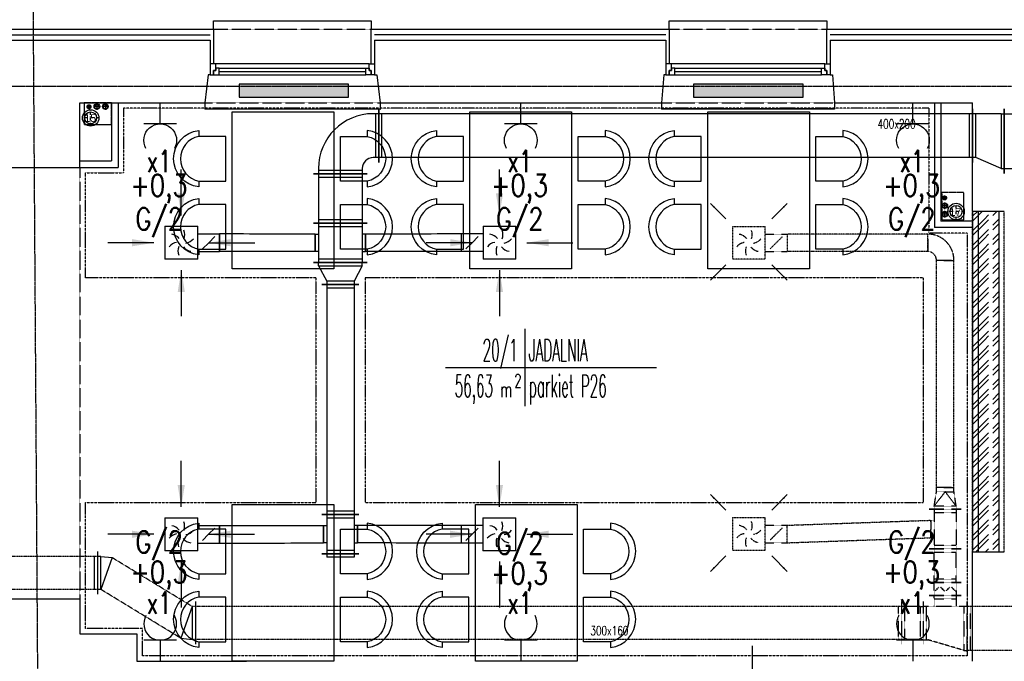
# Model space of a CAD drawing. Header units: inches. Extents: x -145354 to -97635, y 38777 to 78670.
# Tile 92 of 231: x -141666 to -140767, y 51082 to 51668. Entities that reach past the tile are written whole.
import ezdxf
from ezdxf.enums import TextEntityAlignment as Align

# ---------------------------------------------------------------- set-up
doc = ezdxf.new("R2010")
doc.units = ezdxf.units.IN
doc.header["$MEASUREMENT"] = 0
for name, pattern in [('00-inst$0$DASHDOT', [1, 0.5, -0.25, 0, -0.25]), ('CENTER', [2, 1.25, -0.25, 0.25, -0.25]), ('DASHDOT', [1, 0.5, -0.25, 0, -0.25]), ('DASHED', [0.75, 0.5, -0.25]), ('DASHED2', [0.375, 0.25, -0.125]), ('DIVIDE', [31.75, 12.7, -6.35, 0, -6.35, 0, -6.35])]:
    doc.linetypes.add(name, pattern=pattern)
doc.layers.get('0').update_dxf_attribs({"color": 101})
for name, color, linetype in [('Drz---drzwi', 5, 'Continuous'), ('E-OPIS_POM', 6, 'Continuous'), ('E35', 6, 'Continuous'), ('E50', 3, 'Continuous'), ('FLUID-N17-50-ARRGR', 7, 'Continuous'), ('FLUID-W20-100-ARRGR', 7, 'Continuous'), ('Ins-kan', 54, 'Continuous'), ('Ins-went', 141, 'Continuous'), ('Ins-wod', 152, 'Continuous'), ('Okn---okna', 5, 'Continuous'), ('Os-osie glowne', 8, 'CENTER'), ('piony_K_nr', 240, 'Continuous'), ('Sc-cegla pelna', 32, 'Continuous'), ('Sc-gazobeton', 45, 'Continuous'), ('Sc-gazobeton-hatch', 8, 'Continuous'), ('Sc-gk', 120, 'Continuous'), ('Sc-izolacja term-obrys', 132, 'Continuous'), ('Sc-izolacja term-styropian', 151, 'STYROPIAN-KA'), ('Sc-nadproza kon', 5, 'DASHED2'), ('Suf-widok', 8, 'Continuous'), ('W-idok', 9, 'Continuous'), ('W-otwor-strop', 126, 'Continuous'), ('Wyp-grzejniki', 56, 'Continuous'), ('Wyp-meble', 155, 'Continuous')]:
    doc.layers.add(name, color=color, linetype=linetype)
doc.styles.add('FDBES', font='simplex.shx')
doc.styles.add('KA wymiar', font='romans.shx', dxfattribs={"width": 0.6})
doc.styles.add('ROMANS', font='romans', dxfattribs={"width": 0.85})
doc.styles.add('tab-bud$0$ROMANS', font='romans', dxfattribs={"width": 0.7})
doc.styles.add('TYTUL2', font='ARIAL.TTF')
doc.linetypes.add('BATTING', pattern='A,0.0001,-0.1,[134,ltypeshp.shx,S=0.1,R=0,X=-0.1,Y=0],-0.2,[134,ltypeshp.shx,S=0.1,R=180,X=0.1,Y=0],-0.1', length=0.4001)
doc.linetypes.add('STYROPIAN-KA', pattern='A,0.0001,-0.1,[135,ltypeshp.shx,S=0.1,R=0,X=-0.1,Y=0],0,[135,ltypeshp.shx,S=0.1,R=180,X=0.1,Y=0],-0.1', length=0.2001)
doc.dimstyles.new('FDBES', dxfattribs={"dimscale": 50, "dimtxt": 4, "dimasz": 2.5, "dimexe": 0.8, "dimexo": 2, "dimgap": 1, "dimtad": 1, "dimdsep": 46, "dimtxsty": 'FDBES', "dimcen": 2.5, "dimclrd": 4, "dimclre": 5, "dimadec": 0, "dimazin": 0, "dimtfac": 1, "dimtmove": 0, "dimatfit": 3, "dimfxl": 0, "dimarcsym": 0})
pattern_1 = [(45, (-6e-11, 0), (-6.6291261, 6.6291261), []), (45, (4.419, 0), (-6.6291261, 6.6291261), [])]

# ---------------------------------------------------------------- blocks, each defined once
blk = doc.blocks.new('pow')
for p, q in [((0, 0.523), (0, -0.523)), ((-1.075, 0), (1.78, 0))]:
    blk.add_line(p, q)
at = {"style": 'KA wymiar', "width": 0.6}
for s, height, p in [('2', 0.18, (-0.139, -0.27)), ('m', 0.21, (-0.333, -0.401))]:
    blk.add_text(s, height=height, dxfattribs=at).set_placement(p)
at = {"style": 'KA wymiar'}
for tag, width, p in [('01', 0.7, (-0.131, 0.084)), ('000.00', 0.6, (-0.364, -0.401))]:
    blk.add_attdef(tag, text='', height=0.3, dxfattribs=dict(at, width=width)).set_placement(p, align=Align.RIGHT)
blk.add_attdef('POMIESZCZENIE', (0.071, 0.084), '', height=0.3, dxfattribs=at)
at = {"style": 'KA wymiar', "width": 0.8}
blk.add_attdef('POSADZKA', (0.071, -0.401), '', height=0.3, dxfattribs=at)
blk = doc.blocks.new('g2')
at = {"layer": 'E35'}
blk.add_line((15, 19.27), (-15, 19.27), dxfattribs=at)
blk.add_arc((0, 34.27), 15, 150, 30, dxfattribs=at)
at = {"layer": 'E50'}
blk.add_line((0, 19.27), (0, 0), dxfattribs=at)
blk = doc.blocks.new('W029')
for points in [[(-53.78, 76.9), (-59.03, 76.9, -0.895014), (-7.4, 76.9), (-12.96, 76.9, 0.825539), (-53.71, 76.86), (-53.71, 52.3), (-12.96, 52.3), (-12.96, 76.9)], [(8.36, 76.9), (3.1, 76.9, -0.895014), (54.73, 76.9), (49.18, 76.9, 0.825539), (8.43, 76.86), (8.43, 52.3), (49.18, 52.3), (49.18, 76.9)], [(-53.78, -76.9), (-59.03, -76.9, 0.895014), (-7.4, -76.9), (-12.96, -76.9, -0.825539), (-53.71, -76.86), (-53.71, -52.3), (-12.96, -52.3), (-12.96, -76.9)], [(8.36, -76.9), (3.1, -76.9, 0.895014), (54.73, -76.9), (49.18, -76.9, -0.825539), (8.43, -76.86), (8.43, -52.3), (49.18, -52.3), (49.18, -76.9)]]:
    blk.add_lwpolyline(points, format="xyb")
at = {"linetype": 'Continuous'}
blk.add_lwpolyline([(-71.54, 46.41), (71.54, 46.41), (71.54, -46.41), (-71.54, -46.41), (-71.54, 46.41)], dxfattribs=at)
blk = doc.blocks.new('_DKGJHF')
at = {"ltscale": 7}
for p, q in [((-21.08, -77), (35.92, -77)), ((-5, -147.5), (-105, -147.5)), ((-5, -145.5), (-104.98, -145.5))]:
    blk.add_line(p, q, dxfattribs=at)
for points in [[(5, -7.5), (5, 0), (-5, 0), (-5, -7.5)], [(5, -155), (5, -147.5), (-5, -147.5), (-5, -155)]]:
    blk.add_lwpolyline(points, close=True, dxfattribs=at)
for points in [[(-45, -7.5), (-5, -7.5)], [(-5, -147.5), (-5, -7.5)]]:
    blk.add_lwpolyline(points, dxfattribs=at)
for centre, radius, start, end in [((-5, -7.5), 40, 180, 270), ((-5, -147.5), 100, 90, 180)]:
    blk.add_arc(centre, radius, start, end)
blk = doc.blocks.new('ramiak_okna')
at = {"layer": 'Okn---okna'}
for p, q in [((145, 10), (5, 10)), ((8, 6), (142, 6)), ((8, 3), (142, 3)), ((8, 0), (142, 0))]:
    blk.add_line(p, q, dxfattribs=at)
for points in [[(5, 10), (0, 10), (0, 0), (3, 0), (3, 4), (5, 4)], [(145, 10), (150, 10), (150, 0), (147, 0), (147, 4), (145, 4)], [(8, 6), (5, 6), (5, 4), (3, 4), (3, 0), (5, 0), (8, 0)], [(142, 6), (145, 6), (145, 4), (147, 4), (147, 0), (145, 0), (142, 0)]]:
    blk.add_lwpolyline(points, close=True, dxfattribs=at)
blk = doc.blocks.new('grzejnik_100')
at = {"layer": 'Wyp-grzejniki'}
h = blk.add_hatch(dxfattribs=at)
h.set_pattern_fill('DOTS', color=256, scale=0.5, style=0)
h.set_pattern_definition([(0, (-77492.90915, 37823.9399), (0.396875, 0.79375), [0, -0.79375])])
h.paths.add_polyline_path([(0, -100), (12, -100), (12, 0), (0, 0)])
blk.add_lwpolyline([(12, 0), (0, 0), (0, -100), (12, -100)], close=True, dxfattribs=at)
blk = doc.blocks.new('_gslkflhklgj')
at = {"linetype": '00-inst$0$DASHDOT', "ltscale": 5}
for p, q in [((7.5, 0), (-7.5, 0)), ((0, -7.5), (0, 7.5))]:
    blk.add_line(p, q, dxfattribs=at)
for radius in [7.5, 5.5]:
    blk.add_circle((0, 0), radius)
blk = doc.blocks.new('pion_woda')
at = {"layer": 'Ins-wod'}
for p, q in [((3, 0), (-3, 0)), ((0, 3), (0, -3))]:
    blk.add_line(p, q, dxfattribs=at)
for centre, radius in [((0, 0.02), 2.55), ((0, 0), 2)]:
    blk.add_circle(centre, radius, dxfattribs=at)
blk = doc.blocks.new('pion_mały')
at = {"layer": 'Ins-wod'}
for p, q in [((0, 2.08), (0, -2.12)), ((2.1, -0.02), (-2.1, -0.02))]:
    blk.add_line(p, q, dxfattribs=at)
for centre, radius in [((0, 0), 1.79), ((0, -0.02), 1.4)]:
    blk.add_circle(centre, radius, dxfattribs=at)
blk = doc.blocks.new('WW_piony')
for name, p in [('pion_mały', (0, 0)), ('pion_woda', (7.18, 0.12)), ('pion_woda', (14.93, 0.15))]:
    blk.add_blockref(name, p)

msp = doc.modelspace()

# ---------------------------------------------------------------- hatches: boundary and pattern name
at = {"layer": 'Sc-gazobeton-hatch'}
h = msp.add_hatch(dxfattribs=at)
h.set_pattern_fill('ANSI32', color=256, style=0)
h.set_pattern_definition(pattern_1)
h.paths.add_polyline_path([(-140785.92, 51492.7), (-140796.4, 51492.7), (-140796.4, 51181.7), (-140796.4, 51181.7), (-140796.4, 51181.7), (-140785.92, 51181.7)])
h = msp.add_hatch(dxfattribs=at)
h.set_pattern_fill('ANSI32', color=256, style=0)
h.set_pattern_definition(pattern_1)
h.paths.add_polyline_path([(-140781.92, 51492.7), (-140785.92, 51492.7), (-140785.92, 51181.7), (-140781.92, 51181.7)])
h.paths.add_polyline_path([(-140772.4, 51181.7), (-140772.4, 51492.7), (-140777.92, 51492.7), (-140777.92, 51181.7)])

# ---------------------------------------------------------------- linework, layer by layer
at = {"color": 1, "linetype": 'Continuous', "lineweight": -2}
for p, q in [((-141338.64, 51537.2), (-141338.64, 51586.2)), ((-141349.14, 51526.7), (-141398.14, 51526.7)), ((-141350.64, 51471.8), (-141350.64, 51455.8))]:
    msp.add_line(p, q, dxfattribs=at)
at = {"color": 4, "linetype": 'Continuous'}
for p, q in [((-140796.44, 51586.2), (-140796.44, 51537.2)), ((-140799.44, 51581.7), (-140799.44, 51541.7))]:
    msp.add_line(p, q, dxfattribs=at)
at = {"color": 4, "linetype": 'DASHED'}
for p, q in [((-140975.72, 51463.8), (-140970.06, 51469.45)), ((-140975.72, 51463.8), (-140970.06, 51469.45)), ((-140975.72, 51463.8), (-140981.37, 51458.14)), ((-140975.72, 51463.8), (-140981.37, 51458.14)), ((-140975.72, 51197.94), (-140970.06, 51203.6))]:
    msp.add_line(p, q, dxfattribs=at)
at = {"color": 4, "linetype": 'Continuous'}
for points in [[(-140975.72, 51463.55, 0.5, 0.5, 1), (-140975.72, 51464.05, 0.5, 0.5, 1)], [(-140975.72, 51463.55, 0.5, 0.5, 1), (-140975.72, 51464.05, 0.5, 0.5, 1)], [(-140975.72, 51197.69, 0.5, 0.5, 1), (-140975.72, 51198.19, 0.5, 0.5, 1)]]:
    msp.add_lwpolyline(points, format="xyseb", close=True, dxfattribs=at)
at = {"color": 4, "linetype": 'DASHED'}
for centre, start, end in [((-141010.96, 51461.05), 38.19859, 81.80141), ((-141010.96, 51461.05), 38.19859, 81.80141), ((-141008.22, 51471.3), 338.19859, 21.80141), ((-141008.22, 51471.3), 338.19859, 21.80141), ((-141003.46, 51453.55), 98.19859, 141.80141), ((-141003.46, 51453.55), 98.19859, 141.80141), ((-140993.22, 51456.3), 158.19859, 201.80141), ((-140993.22, 51456.3), 158.19859, 201.80141), ((-140990.47, 51466.54), 218.19859, 261.80141), ((-140990.47, 51466.54), 218.19859, 261.80141), ((-140997.97, 51474.04), 278.19859, 321.80141), ((-140997.97, 51474.04), 278.19859, 321.80141), ((-141008.22, 51205.44), 338.19859, 21.80141), ((-141010.96, 51195.19), 38.19859, 81.80141), ((-141003.46, 51187.69), 98.19859, 141.80141), ((-140993.22, 51190.44), 158.19859, 201.80141)]:
    msp.add_arc(centre, 10.61, start, end, dxfattribs=at)
at = {"layer": 'Ins-went'}
for p, q in [((-141338.64, 51586.2), (-141338.64, 51537.2)), ((-140796.44, 51537.2), (-140796.44, 51586.2)), ((-140767.44, 51527.2), (-140767.44, 51586.2)), ((-140767.44, 51586.2), (-140767.44, 51527.2)), ((-141338.64, 51581.7), (-141343.64, 51581.7)), ((-141341.64, 51581.7), (-141341.64, 51541.7)), ((-140796.44, 51581.7), (-141338.64, 51581.7)), ((-141335.64, 51541.7), (-141335.64, 51581.7)), ((-140793.44, 51581.7), (-140796.44, 51581.7)), ((-140793.44, 51541.7), (-140793.44, 51581.7)), ((-140770.44, 51581.7), (-140793.44, 51581.7)), ((-140770.44, 51581.7), (-140770.44, 51531.7)), ((-140770.44, 51581.7), (-140767.44, 51581.7)), ((-140767.44, 51581.7), (-140722.44, 51581.7)), ((-141338.64, 51541.7), (-141343.64, 51541.7)), ((-140796.44, 51541.7), (-141338.64, 51541.7)), ((-140793.44, 51541.7), (-140796.44, 51541.7)), ((-140770.44, 51531.7), (-140793.44, 51541.7)), ((-141393.64, 51531.7), (-141393.64, 51526.7)), ((-141353.64, 51531.7), (-141353.64, 51526.7)), ((-140770.44, 51531.7), (-140767.44, 51531.7)), ((-140767.44, 51531.7), (-140722.44, 51531.7)), ((-141398.14, 51526.7), (-141349.14, 51526.7)), ((-141353.64, 51529.7), (-141393.64, 51529.7)), ((-141393.64, 51526.7), (-141393.64, 51481.8)), ((-141393.64, 51523.7), (-141353.64, 51523.7)), ((-141353.64, 51526.7), (-141353.64, 51481.8)), ((-141533.89, 51478.89, 2890), (-141533.89, 51448.89, 2890)), ((-141533.89, 51478.89, 2890), (-141503.89, 51478.89, 2890)), ((-141503.89, 51448.89, 2890), (-141503.89, 51478.89, 2890)), ((-141349.14, 51481.8), (-141398.14, 51481.8)), ((-141398.14, 51481.8), (-141349.14, 51481.8)), ((-141353.64, 51484.8), (-141393.64, 51484.8)), ((-141393.64, 51481.8), (-141393.64, 51445.8)), ((-141393.64, 51478.8), (-141353.64, 51478.8)), ((-141353.64, 51481.8), (-141353.64, 51445.8)), ((-141243.38, 51478.89, 2890), (-141213.38, 51478.89, 2890)), ((-141243.38, 51478.89, 2890), (-141243.38, 51448.89, 2890)), ((-141213.38, 51448.89, 2890), (-141213.38, 51478.89, 2890)), ((-141503.89, 51471.89, 2890), (-141483.89, 51471.89, 2890)), ((-141493.89, 51463.89, 2890), (-141488.24, 51469.55, 2890)), ((-141483.89, 51455.89), (-141483.89, 51471.89)), ((-141483.89, 51471.89, 2890), (-141483.89, 51455.89, 2890)), ((-141396.64, 51455.8), (-141396.64, 51471.8)), ((-141396.64, 51471.8), (-141393.64, 51471.8)), ((-141396.64, 51471.8), (-141396.64, 51455.8)), ((-141350.64, 51471.8), (-141353.64, 51471.8)), ((-141350.64, 51455.8), (-141350.64, 51471.8)), ((-141263.38, 51471.89), (-141263.38, 51455.89)), ((-141243.38, 51471.89, 2890), (-141263.38, 51471.89, 2890)), ((-141253.38, 51463.89, 2890), (-141247.72, 51469.55, 2890)), ((-141493.89, 51463.89, 2890), (-141499.55, 51458.24, 2890)), ((-141253.38, 51463.89, 2890), (-141259.03, 51458.24, 2890)), ((-141503.89, 51455.89, 2890), (-141483.89, 51455.89, 2890)), ((-141393.64, 51455.8), (-141396.64, 51455.8)), ((-141353.64, 51455.8), (-141350.64, 51455.8)), ((-141243.38, 51455.89, 2890), (-141263.38, 51455.89, 2890)), ((-141503.89, 51448.89, 2890), (-141533.89, 51448.89, 2890)), ((-141349.14, 51445.8), (-141398.14, 51445.8)), ((-141398.14, 51445.8), (-141349.14, 51445.8)), ((-141353.64, 51448.8), (-141393.64, 51448.8)), ((-141393.64, 51442.8), (-141393.64, 51445.8)), ((-141393.64, 51442.8), (-141353.64, 51442.8)), ((-141393.64, 51442.8), (-141386.14, 51428.8)), ((-141353.64, 51442.8), (-141361.14, 51428.8)), ((-141353.64, 51442.8), (-141353.64, 51445.8)), ((-141213.38, 51448.89, 2890), (-141243.38, 51448.89, 2890)), ((-141356.64, 51425.8), (-141390.64, 51425.8)), ((-141390.64, 51425.8), (-141356.64, 51425.8)), ((-141361.14, 51428.8), (-141386.14, 51428.8)), ((-141386.14, 51428.8), (-141386.14, 51425.8)), ((-141386.14, 51425.8), (-141386.14, 51215.74)), ((-141361.14, 51428.8), (-141361.14, 51425.8)), ((-141361.14, 51425.8), (-141361.14, 51215.74)), ((-141386.14, 51422.8), (-141361.14, 51422.8)), ((-141361.14, 51218.74), (-141386.14, 51218.74)), ((-141533.94, 51212.69), (-141533.94, 51182.69)), ((-141533.94, 51212.69), (-141503.94, 51212.69)), ((-141503.94, 51182.69), (-141503.94, 51212.69)), ((-141356.64, 51215.74), (-141390.64, 51215.74)), ((-141390.64, 51215.74), (-141356.64, 51215.74)), ((-141386.14, 51215.74), (-141386.14, 51179.74)), ((-141386.14, 51212.74), (-141361.14, 51212.74)), ((-141361.14, 51215.74), (-141361.14, 51179.74)), ((-141243.43, 51212.69, 2890), (-141213.43, 51212.69, 2890)), ((-141243.43, 51212.69, 2890), (-141243.43, 51182.69, 2890)), ((-141213.43, 51182.69, 2890), (-141213.43, 51212.69, 2890)), ((-141503.94, 51205.69), (-141483.94, 51205.69)), ((-141493.94, 51197.69), (-141488.28, 51203.35)), ((-141483.94, 51189.69), (-141483.94, 51205.69)), ((-141483.94, 51205.69), (-141483.94, 51189.69)), ((-141389.14, 51189.74), (-141389.14, 51205.74)), ((-141389.14, 51205.74), (-141386.14, 51205.74)), ((-141389.14, 51205.74), (-141389.14, 51189.74)), ((-141358.14, 51205.74), (-141361.14, 51205.74)), ((-141358.14, 51205.74), (-141358.14, 51189.74)), ((-141358.14, 51189.74), (-141358.14, 51205.74)), ((-141263.43, 51205.69), (-141263.43, 51189.69)), ((-141263.43, 51205.69), (-141263.43, 51189.69)), ((-141243.43, 51205.69, 2890), (-141263.43, 51205.69, 2890)), ((-141253.43, 51197.69, 2890), (-141247.77, 51203.35, 2890)), ((-141503.94, 51189.69), (-141483.94, 51189.69)), ((-141493.94, 51197.69), (-141499.6, 51192.03)), ((-141386.14, 51189.74), (-141389.14, 51189.74)), ((-141361.14, 51189.74), (-141358.14, 51189.74)), ((-141243.43, 51189.69, 2890), (-141263.43, 51189.69, 2890)), ((-141253.43, 51197.69, 2890), (-141259.08, 51192.03, 2890)), ((-141595.43, 51181.91), (-141595.43, 51142.91)), ((-141503.94, 51182.69), (-141533.94, 51182.69)), ((-141361.14, 51182.74), (-141386.14, 51182.74)), ((-141213.43, 51182.69, 2890), (-141243.43, 51182.69, 2890)), ((-141598.43, 51177.41), (-141598.43, 51147.41)), ((-141592.43, 51147.41), (-141592.43, 51177.41)), ((-141592.43, 51177.41), (-141582.07, 51176.37)), ((-141582.07, 51176.37), (-141592.43, 51147.41)), ((-141356.64, 51179.74), (-141390.64, 51179.74)), ((-141390.64, 51179.74), (-141356.64, 51179.74)), ((-141386.14, 51179.74), (-141386.14, 51176.74)), ((-141361.14, 51176.74), (-141386.14, 51176.74)), ((-141361.14, 51179.74), (-141361.14, 51176.74)), ((-141505.83, 51136.2), (-141505.83, 51097.2)), ((-141508.83, 51131.7), (-141519.19, 51102.74)), ((-141508.83, 51131.7), (-141508.83, 51101.7)), ((-141519.19, 51102.74), (-141508.83, 51101.7))]:
    msp.add_line(p, q, dxfattribs=at)
at = {"layer": 'Ins-went', "linetype": 'DASHED', "ltscale": 0.3}
for p, q in [((-141015.72, 51478.8), (-141015.72, 51448.8)), ((-141015.72, 51478.8), (-140985.72, 51478.8)), ((-140985.72, 51448.8), (-140985.72, 51478.8)), ((-140965.72, 51471.8), (-140965.72, 51455.8)), ((-140985.72, 51448.8), (-141015.72, 51448.8)), ((-141015.72, 51212.94), (-141015.72, 51182.94)), ((-141015.72, 51212.94), (-140985.72, 51212.94)), ((-140985.72, 51182.94), (-140985.72, 51212.94)), ((-140965.72, 51189.94), (-140965.72, 51205.94)), ((-140985.72, 51182.94), (-141015.72, 51182.94))]:
    msp.add_line(p, q, dxfattribs=at)
at = {"layer": 'Ins-went', "linetype": 'DASHED', "ltscale": 0.4}
for p, q in [((-140985.72, 51471.8), (-140965.72, 51471.8)), ((-140985.72, 51471.8), (-140965.72, 51471.8)), ((-140837.4, 51471.8), (-140837.4, 51455.8)), ((-140985.72, 51455.8), (-140965.72, 51455.8)), ((-140985.72, 51455.8), (-140965.72, 51455.8)), ((-140829.4, 51447.8), (-140813.4, 51447.8)), ((-140813.4, 51447.8), (-140829.4, 51447.8)), ((-140829.4, 51447.8), (-140813.4, 51447.8)), ((-140831.4, 51223.5), (-140829.4, 51236.5)), ((-140831.4, 51223.5), (-140821.4, 51236.5)), ((-140813.4, 51240.5), (-140829.4, 51240.5)), ((-140829.4, 51240.5), (-140813.4, 51240.5)), ((-140829.4, 51236.5), (-140829.4, 51240.5)), ((-140813.4, 51240.5), (-140829.4, 51240.5)), ((-140829.4, 51236.5), (-140813.4, 51236.5)), ((-140811.4, 51223.5), (-140821.4, 51236.5)), ((-140813.4, 51236.5), (-140813.4, 51240.5)), ((-140811.4, 51223.5), (-140813.4, 51236.5)), ((-140835.9, 51220.5), (-140806.9, 51220.5)), ((-140806.9, 51220.5), (-140835.9, 51220.5)), ((-140811.4, 51223.5), (-140831.4, 51223.5)), ((-140831.4, 51220.5), (-140831.4, 51223.5)), ((-140831.4, 51220.5), (-140831.4, 51184.5)), ((-140831.4, 51217.5), (-140811.4, 51217.5)), ((-140811.4, 51220.5), (-140811.4, 51223.5)), ((-140811.4, 51220.5), (-140811.4, 51184.5)), ((-140834.4, 51194.5), (-140834.4, 51210.5)), ((-140831.4, 51210.5), (-140834.4, 51210.5)), ((-140834.4, 51210.5), (-140834.4, 51194.5)), ((-140985.72, 51205.94), (-140965.72, 51205.94)), ((-140985.72, 51189.94), (-140965.72, 51189.94)), ((-140975.72, 51197.94), (-140981.37, 51192.28)), ((-140834.4, 51194.5), (-140831.4, 51194.5)), ((-140835.9, 51184.5), (-140806.9, 51184.5)), ((-140806.9, 51184.5), (-140835.9, 51184.5)), ((-140811.4, 51187.5), (-140831.4, 51187.5)), ((-140831.4, 51153.7), (-140831.4, 51184.5)), ((-140831.4, 51181.5), (-140811.4, 51181.5)), ((-140811.4, 51153.7), (-140811.4, 51184.5)), ((-140835.9, 51153.7), (-140806.9, 51153.7)), ((-140806.9, 51153.7), (-140835.9, 51153.7)), ((-140811.4, 51156.7), (-140831.4, 51156.7)), ((-140831.4, 51141.7), (-140831.4, 51153.7)), ((-140811.4, 51153.7), (-140811.4, 51141.7)), ((-140828.9, 51147.7), (-140830.67, 51145.93)), ((-140828.9, 51147.7), (-140827.13, 51149.46)), ((-140823.9, 51147.7), (-140825.67, 51149.46)), ((-140823.9, 51147.7), (-140822.13, 51145.93)), ((-140818.9, 51147.7), (-140820.67, 51145.93)), ((-140818.9, 51147.7), (-140817.13, 51149.46)), ((-140813.9, 51147.7), (-140815.67, 51149.46)), ((-140813.9, 51147.7), (-140812.13, 51145.93)), ((-140861.4, 51136.2), (-140861.4, 51097.2)), ((-140841.4, 51136.2), (-140841.4, 51097.2)), ((-140835.9, 51141.7), (-140806.9, 51141.7)), ((-140806.9, 51141.7), (-140835.9, 51141.7)), ((-140831.4, 51131.7), (-140831.4, 51141.7)), ((-140831.4, 51138.7), (-140811.4, 51138.7)), ((-140811.4, 51141.7), (-140811.4, 51131.7)), ((-140801.4, 51087.2), (-140801.4, 51136.2)), ((-140801.4, 51136.2), (-140801.4, 51087.2)), ((-140864.4, 51131.7), (-140864.4, 51101.7)), ((-140858.4, 51131.7), (-140861.4, 51131.7)), ((-140858.4, 51101.7), (-140858.4, 51131.7)), ((-140844.4, 51131.7), (-140858.4, 51131.7)), ((-140844.4, 51131.7), (-140844.4, 51101.7)), ((-140844.4, 51131.7), (-140841.4, 51131.7)), ((-140801.4, 51131.7), (-140841.4, 51131.7)), ((-140838.4, 51101.7), (-140838.4, 51131.7)), ((-140804.4, 51131.7), (-140804.4, 51091.7)), ((-140798.4, 51091.7), (-140798.4, 51131.7)), ((-140858.4, 51101.7), (-140861.4, 51101.7)), ((-140844.4, 51101.7), (-140858.4, 51101.7)), ((-140844.4, 51101.7), (-140841.4, 51101.7)), ((-140838.4, 51101.7), (-140841.4, 51101.7)), ((-140804.4, 51091.7), (-140838.4, 51101.7)), ((-140804.4, 51091.7), (-140801.4, 51091.7))]:
    msp.add_line(p, q, dxfattribs=at)
at = {"layer": 'Ins-went', "linetype": 'DASHED', "ltscale": 0.5}
for p, q in [((-140837.4, 51471.8), (-140965.72, 51471.8)), ((-140837.4, 51455.8), (-140837.4, 51471.8)), ((-140837.4, 51455.8), (-140965.72, 51455.8)), ((-140829.4, 51240.5), (-140829.4, 51447.8)), ((-140813.4, 51240.5), (-140813.4, 51447.8)), ((-141508.83, 51131.7), (-141582.07, 51176.37)), ((-141519.19, 51102.74), (-141592.43, 51147.41)), ((-140861.4, 51131.7), (-141508.83, 51131.7)), ((-140100.1, 51131.7), (-140801.4, 51131.7)), ((-140861.4, 51101.7), (-141508.83, 51101.7)), ((-140100.1, 51091.7), (-140801.4, 51091.7))]:
    msp.add_line(p, q, dxfattribs=at)
at = {"layer": 'Ins-went', "elevation": 2890}
for points in [[(-141493.89, 51463.64, 0.5, 0.5, 1), (-141493.89, 51464.14, 0.5, 0.5, 1)], [(-141253.38, 51464.14, 0.5, 0.5, 1), (-141253.38, 51463.64, 0.5, 0.5, 1)], [(-141253.43, 51197.94, 0.5, 0.5, 1), (-141253.43, 51197.44, 0.5, 0.5, 1)]]:
    msp.add_lwpolyline(points, format="xyseb", close=True, dxfattribs=at)
at = {"layer": 'Ins-went'}
msp.add_lwpolyline([(-141493.94, 51197.44, 0.5, 0.5, 1), (-141493.94, 51197.94, 0.5, 0.5, 1)], format="xyseb", close=True, dxfattribs=at)
at = {"layer": 'Ins-went', "linetype": 'DASHED', "ltscale": 0.5}
for points in [[(-141592.43, 51177.41), (-141698.43, 51177.41)], [(-141592.43, 51147.41), (-141698.43, 51147.41)]]:
    msp.add_lwpolyline(points, dxfattribs=at)
at = {"layer": 'Ins-went', "linetype": 'DASHED', "ltscale": 0.4}
for points in [[(-140828.9, 51147.3, 0.8, 0.8, 1), (-140828.9, 51148.1, 0.8, 0.8, 1)], [(-140823.9, 51147.3, 0.8, 0.8, 1), (-140823.9, 51148.1, 0.8, 0.8, 1)], [(-140818.9, 51147.3, 0.8, 0.8, 1), (-140818.9, 51148.1, 0.8, 0.8, 1)], [(-140813.9, 51147.3, 0.8, 0.8, 1), (-140813.9, 51148.1, 0.8, 0.8, 1)]]:
    msp.add_lwpolyline(points, format="xyseb", close=True, dxfattribs=at)
at = {"layer": 'Ins-went'}
for centre, radius, start, end in [((-141343.64, 51531.7), 50, 90, 180), ((-141343.64, 51531.7), 10, 90, 180), ((-141529.14, 51461.15, 2890), 10.61, 38.19859, 81.80141), ((-141526.39, 51471.39, 2890), 10.61, 338.19859, 21.80141), ((-141238.62, 51461.15, 2890), 10.61, 38.19859, 81.80141), ((-141235.88, 51471.39, 2890), 10.61, 338.19859, 21.80141), ((-141521.64, 51453.65, 2890), 10.61, 98.19859, 141.80141), ((-141511.39, 51456.39, 2890), 10.61, 158.19859, 201.80141), ((-141508.65, 51466.64, 2890), 10.61, 218.19859, 261.80141), ((-141516.15, 51474.14, 2890), 10.61, 278.19859, 321.80141), ((-141231.12, 51453.65, 2890), 10.61, 98.19859, 141.80141), ((-141220.88, 51456.39, 2890), 10.61, 158.19859, 201.80141), ((-141218.13, 51466.64, 2890), 10.61, 218.19859, 261.80141), ((-141225.63, 51474.14, 2890), 10.61, 278.19859, 321.80141), ((-141526.44, 51205.19), 10.61, 338.19859, 21.80141), ((-141235.93, 51205.19, 2890), 10.61, 338.19859, 21.80141), ((-141529.19, 51194.94), 10.61, 38.19859, 81.80141), ((-141516.2, 51207.93), 10.61, 278.19859, 321.80141), ((-141238.67, 51194.94, 2890), 10.61, 38.19859, 81.80141), ((-141225.68, 51207.93, 2890), 10.61, 278.19859, 321.80141), ((-141521.69, 51187.44), 10.61, 98.19859, 141.80141), ((-141511.44, 51190.19), 10.61, 158.19859, 201.80141), ((-141508.7, 51200.43), 10.61, 218.19859, 261.80141), ((-141231.17, 51187.44, 2890), 10.61, 98.19859, 141.80141), ((-141220.93, 51190.19, 2890), 10.61, 158.19859, 201.80141), ((-141218.18, 51200.43, 2890), 10.61, 218.19859, 261.80141)]:
    msp.add_arc(centre, radius, start, end, dxfattribs=at)
at = {"layer": 'Ins-went', "linetype": 'DASHED', "ltscale": 0.4}
for centre, radius, start, end in [((-140837.4, 51447.8), 24, 0, 90), ((-140837.4, 51447.8), 8, 0, 90), ((-140997.97, 51208.18), 10.61, 278.19859, 321.80141), ((-140990.47, 51200.68), 10.61, 218.19859, 261.80141)]:
    msp.add_arc(centre, radius, start, end, dxfattribs=at)
at = {"layer": 'Ins-went'}
for points in [[(-141396.64, 51471.8), (-141483.89, 51471.89)], [(-141263.38, 51471.89), (-141350.64, 51471.8)], [(-141396.64, 51455.8), (-141483.89, 51455.89)], [(-141263.38, 51455.89), (-141350.64, 51455.8)], [(-141483.94, 51205.69), (-141389.14, 51205.74)], [(-141263.43, 51205.69), (-141358.14, 51205.74)], [(-141483.94, 51189.69), (-141389.14, 51189.74)], [(-141263.43, 51189.69), (-141358.14, 51189.74)]]:
    msp.add_spline(points, degree=3, dxfattribs=at)
at = {"layer": 'Ins-went', "linetype": 'DASHED', "ltscale": 0.5}
for points in [[(-140965.72, 51205.94), (-140834.4, 51210.5)], [(-140965.72, 51189.94), (-140834.4, 51194.5)]]:
    msp.add_spline(points, degree=3, dxfattribs=at)
at = {"layer": 'Os-osie glowne'}
msp.add_line((-141628.68, 47893.27), (-141656.02, 51985.69), dxfattribs=at)
msp.add_lwpolyline([(-143318.47, 51606.7), (-138010.88, 51606.7)], dxfattribs=at)
at = {"layer": 'Sc-cegla pelna'}
for p, q in [((-141611.4, 51591.7), (-141497.4, 51591.7)), ((-141337.4, 51591.7), (-141080.4, 51591.7)), ((-140922.4, 51591.7), (-140796.4, 51591.7)), ((-141679.4, 51532.7), (-141611.4, 51532.7)), ((-141679.4, 51138.75), (-141611.4, 51138.75)), ((-141611.4, 51138.75), (-141611.4, 51106.75)), ((-141559.4, 51081.7), (-141459.4, 51081.7))]:
    msp.add_line(p, q, dxfattribs=at)
for points in [[(-141772.4, 51648.82), (-141492.4, 51648.86)], [(-141492.4, 51648.86), (-141492.4, 51617.18), (-141494.4, 51617.18), (-141497.4, 51591.69)], [(-141342.4, 51648.88), (-141076.4, 51648.91)], [(-141342.4, 51648.88), (-141342.4, 51617.18), (-141340.4, 51617.18), (-141337.4, 51591.69)], [(-141076.4, 51648.91), (-141076.4, 51617.18), (-141078.4, 51617.18), (-141080.4, 51591.7)], [(-140926.4, 51648.93), (-140666.44, 51648.96)], [(-140926.4, 51648.93), (-140926.4, 51617.18), (-140924.4, 51617.18), (-140922.4, 51591.69)], [(-141611.4, 51532.7), (-141611.4, 51591.7)], [(-140796.4, 51492.7), (-140796.4, 51591.7)], [(-140796.4, 51492.7), (-140767.44, 51492.7)], [(-140796.4, 51081.7), (-140796.4, 51181.7)], [(-140796.4, 51181.7), (-140767.43, 51181.7)], [(-141611.4, 51106.75), (-141559.4, 51106.75), (-141559.4, 51081.7)]]:
    msp.add_lwpolyline(points, dxfattribs=at)
at = {"layer": 'Sc-gazobeton'}
for p, q in [((-140796.4, 51492.7), (-140796.4, 51181.7)), ((-140791.44, 51492.7), (-140791.43, 51181.7)), ((-140772.4, 51492.7), (-140772.4, 51181.7))]:
    msp.add_line(p, q, dxfattribs=at)
at = {"layer": 'Sc-gk'}
for p, q in [((-141582.53, 51591.7), (-141582.53, 51538.7)), ((-141576.53, 51591.7), (-141576.53, 51532.7)), ((-140831.26, 51591.7), (-140831.26, 51477.7)), ((-140825.26, 51591.7), (-140825.26, 51483.7)), ((-141611.4, 51538.7), (-141582.53, 51538.7)), ((-141611.4, 51532.7), (-141576.53, 51532.7)), ((-140796.4, 51477.7), (-140831.26, 51477.7)), ((-140796.4, 51483.7), (-140825.26, 51483.7))]:
    msp.add_line(p, q, dxfattribs=at)
at = {"layer": 'Sc-izolacja term-obrys'}
for points in [[(-141775.4, 51627.18), (-141775.4, 51658.82), (-141489.4, 51658.86), (-141489.4, 51627.18)], [(-141345.4, 51627.18), (-141345.4, 51658.88), (-141073.4, 51658.91), (-141073.4, 51627.18)], [(-140929.4, 51627.18), (-140929.4, 51658.93), (-140663.44, 51658.96), (-140663.44, 51627.18)], [(-141489.4, 51621.18), (-141489.4, 51617.18)], [(-141345.4, 51617.18), (-141345.4, 51621.18)], [(-141073.4, 51621.18), (-141073.4, 51617.18)], [(-140929.4, 51617.18), (-140929.4, 51621.18)]]:
    msp.add_lwpolyline(points, dxfattribs=at)
at = {"layer": 'Sc-izolacja term-styropian', "linetype": 'BATTING', "ltscale": 0.25}
for points in [[(-141772.4, 51653.82), (-141492.4, 51653.86)], [(-141342.4, 51653.88), (-141076.4, 51653.91)], [(-140926.4, 51653.93), (-140666.44, 51653.96)]]:
    msp.add_lwpolyline(points, dxfattribs=at)
at = {"layer": 'Sc-nadproza kon', "linetype": 'DASHDOT', "ltscale": 0.5}
for p, q in [((-141489.4, 51658.86), (-141345.4, 51658.88)), ((-141073.4, 51658.91), (-140929.4, 51658.93)), ((-141497.4, 51591.7), (-141337.4, 51591.69)), ((-141080.4, 51591.7), (-140922.4, 51591.69)), ((-141611.46, 51532.55), (-141611.46, 51138.6))]:
    msp.add_line(p, q, dxfattribs=at)
at = {"layer": 'Suf-widok', "linetype": 'DIVIDE', "ltscale": 0.02}
for p, q in [((-141571.53, 51586.7), (-141571.53, 51527.7)), ((-140836.26, 51586.7), (-141571.53, 51586.7)), ((-140836.26, 51586.7), (-140836.26, 51472.7)), ((-141606.4, 51527.7), (-141571.53, 51527.7)), ((-141606.4, 51431.76), (-141606.4, 51527.7)), ((-140801.4, 51472.7), (-140836.26, 51472.7)), ((-140801.4, 51472.7), (-140801.4, 51086.7)), ((-141396.14, 51431.76, 2890), (-141606.4, 51431.76, 2890)), ((-141396.14, 51431.76), (-141396.14, 51226.7)), ((-141351.14, 51431.76), (-141351.14, 51226.81)), ((-140841.4, 51431.76, 2890), (-141351.14, 51431.76, 2890)), ((-140841.4, 51431.76), (-140841.4, 51226.81)), ((-141606.4, 51111.75), (-141606.4, 51226.7)), ((-141606.4, 51226.7), (-141396.14, 51226.7)), ((-141351.14, 51226.81, 2890), (-140841.4, 51226.81, 2890)), ((-141351.14, 51226.7), (-141333.33, 51226.7)), ((-141554.4, 51111.75), (-141606.4, 51111.75)), ((-141554.4, 51086.7), (-141554.4, 51111.75)), ((-140801.4, 51086.7), (-141554.4, 51086.7))]:
    msp.add_line(p, q, dxfattribs=at)
at = {"layer": 'W-idok'}
for p, q in [((-141489.4, 51658.86), (-141489.4, 51666.36)), ((-141489.4, 51666.36), (-141345.4, 51666.36)), ((-141345.4, 51666.36), (-141345.4, 51658.88)), ((-141073.4, 51658.91), (-141073.4, 51666.41)), ((-141073.4, 51666.41), (-140929.4, 51666.41)), ((-140929.4, 51666.41), (-140929.4, 51658.93)), ((-140922.4, 51585.7), (-141080.4, 51585.7))]:
    msp.add_line(p, q, dxfattribs=at)
for points in [[(-141497.4, 51591.7), (-141497.4, 51585.76)], [(-141337.4, 51591.69), (-141337.4, 51585.69), (-141497.4, 51585.76)], [(-141080.4, 51591.7), (-141080.4, 51585.7)], [(-140922.4, 51591.7), (-140922.4, 51585.7)]]:
    msp.add_lwpolyline(points, dxfattribs=at)
at = {"layer": 'W-idok', "linetype": 'DASHED', "ltscale": 0.5}
for points in [[(-140796.4, 51181.7), (-140796.4, 51492.2)], [(-140767.44, 51181.7), (-140767.44, 51492.2)]]:
    msp.add_lwpolyline(points, dxfattribs=at)
at = {"layer": 'W-otwor-strop', "linetype": 'DASHED2', "ltscale": 0.3}
for points in [[(-141582.53, 51571.7), (-141582.53, 51591.7), (-141607.53, 51591.7), (-141607.53, 51571.7)], [(-141582.53, 51571.7), (-141582.53, 51591.7), (-141607.53, 51591.7), (-141607.53, 51571.7)], [(-140804.44, 51509.7), (-140824.44, 51509.7), (-140824.44, 51484.7), (-140804.44, 51484.7)]]:
    msp.add_lwpolyline(points, close=True, dxfattribs=at)

# ---------------------------------------------------------------- block references
msp.add_blockref('WW_piony', (-141603.15, 51588.07))
at = {"rotation": 270}
msp.add_blockref('WW_piony', (-140821.91, 51504.86), dxfattribs=at)
at = {"layer": 'Drz---drzwi', "xscale": -1, "rotation": 270}
msp.add_blockref('_DKGJHF', (-140920.4, 51060), dxfattribs=at)
at = {"layer": 'E-OPIS_POM'}
ref = msp.add_blockref('pow', (-141205.24, 51350.03), dxfattribs=dict(at, xscale=67.5, yscale=67.5, zscale=67.5))
ref.add_attrib('000.00', '56,63', dxfattribs={"layer": '0', "height": 20.25, "style": 'KA wymiar', "width": 0.448374}).set_placement((-141234.27, 51322.96), align=Align.RIGHT)
ref.add_attrib('01', '20/1', dxfattribs={"layer": '0', "height": 20.25, "style": 'KA wymiar', "width": 0.448374}).set_placement((-141211.85, 51355.72), align=Align.RIGHT)
ref.add_attrib('POMIESZCZENIE', 'JADALNIA', (-141201.66, 51355.72), dxfattribs={"layer": '0', "height": 20.25, "style": 'KA wymiar', "width": 0.448374})
ref.add_attrib('POSADZKA', 'parkiet P26', (-141201.66, 51322.96), dxfattribs={"layer": '0', "height": 20.25, "style": 'KA wymiar', "width": 0.448374})
at = {"layer": 'E35', "xscale": -1, "rotation": 180}
for p in [(-141538.15, 51591.7), (-141208.9, 51591.7), (-140850.9, 51591.7)]:
    msp.add_blockref('g2', p, dxfattribs=at)
at = {"layer": 'E35'}
for p in [(-141538.15, 51081.7), (-141208.9, 51081.7), (-140850.9, 51081.7)]:
    msp.add_blockref('g2', p, dxfattribs=at)
at = {"layer": 'Ins-kan'}
for p in [(-141601.68, 51577.86), (-140811.44, 51492.39)]:
    msp.add_blockref('_gslkflhklgj', p, dxfattribs=at)
at = {"layer": 'Okn---okna'}
for p in [(-141492.4, 51617.18), (-141076.4, 51617.18)]:
    msp.add_blockref('ramiak_okna', p, dxfattribs=at)
at = {"layer": 'Wyp-grzejniki', "rotation": 90}
for p in [(-141466.1, 51596.82), (-141051.1, 51596.82)]:
    msp.add_blockref('grzejnik_100', p, dxfattribs=at)
at = {"layer": 'Wyp-meble', "rotation": 90}
for p in [(-141425.98, 51511.73), (-141208.92, 51511.73), (-140991.86, 51511.73), (-141425.98, 51153.24), (-141203.92, 51153.25)]:
    msp.add_blockref('W029', p, dxfattribs=at)

# ---------------------------------------------------------------- texts
at = {"layer": 'E35', "style": 'ROMANS'}
for s, width, p in [('x1', 0.7, (-141539.08, 51538.36)), ('x1', 0.7, (-141209.83, 51538.36)), ('x1', 0.7, (-140851.83, 51538.36)), ('+0,3', 0.8, (-141539.24, 51513.18)), ('+0,3', 0.8, (-141209.99, 51513.18)), ('+0,3', 0.8, (-140851.99, 51513.18)), ('G/2', 0.8, (-141539.12, 51189.19)), ('G/2', 0.8, (-141209.87, 51187.95)), ('G/2', 0.8, (-140851.87, 51189.19))]:
    msp.add_text(s, height=20, dxfattribs=dict(at, width=width)).set_placement(p, align=Align.MIDDLE)
for s, width, p in [('G/2', 0.8, (-141539.12, 51484.2)), ('G/2', 0.8, (-141209.87, 51484.2)), ('G/2', 0.8, (-140851.87, 51484.2)), ('+0,3', 0.8, (-141539.24, 51160.21)), ('+0,3', 0.8, (-141209.99, 51158.97)), ('+0,3', 0.8, (-140851.99, 51160.21)), ('x1', 0.7, (-141539.08, 51135.03)), ('x1', 0.7, (-141209.83, 51135.03)), ('x1', 0.7, (-140851.83, 51135.03))]:
    msp.add_text(s, height=20, rotation=360, dxfattribs=dict(at, width=width)).set_placement(p, align=Align.MIDDLE)
at = {"layer": 'Ins-went', "style": 'tab-bud$0$ROMANS', "width": 0.7}
for s, p in [('400x200', (-140883.1, 51568.19)), ('300x160', (-141145.31, 51105.46))]:
    msp.add_text(s, height=8.424, dxfattribs=at).set_placement(p)
at = {"layer": 'piony_K_nr', "style": 'TYTUL2'}
for s, p in [('15', (-141607.45, 51574.17, -76.7)), ('17', (-140817.53, 51488.33, -76.7))]:
    msp.add_text(s, height=7, dxfattribs=at).set_placement(p)

# ---------------------------------------------------------------- leaders
at = {"layer": 'FLUID-N17-50-ARRGR'}
for points in [[(-141035.78, 51499.75), (-141021.64, 51485.6)], [(-140965.65, 51499.75), (-140979.8, 51485.6)], [(-141035.78, 51429.62), (-141021.64, 51443.76)], [(-140965.65, 51429.62), (-140979.8, 51443.76)], [(-141035.78, 51233.89), (-141021.64, 51219.75)], [(-140965.65, 51233.89), (-140979.8, 51219.75)], [(-141035.78, 51163.76), (-141021.64, 51177.9)], [(-140965.65, 51163.76), (-140979.8, 51177.9)]]:
    msp.add_leader(points, dimstyle='FDBES', override={"dimscale": 2, "dimclrd": 5}, dxfattribs=at)
at = {"layer": 'FLUID-W20-100-ARRGR'}
for points in [[(-141518.89, 51488.89, 2890), (-141518.89, 51530.89, 2890)], [(-141228.38, 51488.89, 2890), (-141228.38, 51530.89, 2890)], [(-141543.89, 51463.89, 2890), (-141585.89, 51463.89, 2890)], [(-141493.89, 51463.89, 2890), (-141451.89, 51463.89, 2890)], [(-141253.38, 51463.89, 2890), (-141295.38, 51463.89, 2890)], [(-141203.38, 51463.89, 2890), (-141161.38, 51463.89, 2890)], [(-141518.89, 51438.89, 2890), (-141518.89, 51396.89, 2890)], [(-141228.38, 51438.89, 2890), (-141228.38, 51396.89, 2890)], [(-141518.94, 51222.69), (-141518.94, 51264.69)], [(-141228.43, 51222.69, 2890), (-141228.43, 51264.69, 2890)], [(-141543.94, 51197.69), (-141585.94, 51197.69)], [(-141493.94, 51197.69), (-141451.94, 51197.69)], [(-141253.43, 51197.69, 2890), (-141295.43, 51197.69, 2890)], [(-141203.43, 51197.69, 2890), (-141161.43, 51197.69, 2890)], [(-141518.94, 51172.69), (-141518.94, 51130.69)], [(-141228.43, 51172.69, 2890), (-141228.43, 51130.69, 2890)]]:
    msp.add_leader(points, dimstyle='FDBES', override={"dimscale": 8, "dimclrd": 5}, dxfattribs=at)

doc.saveas('drawing.dxf')
